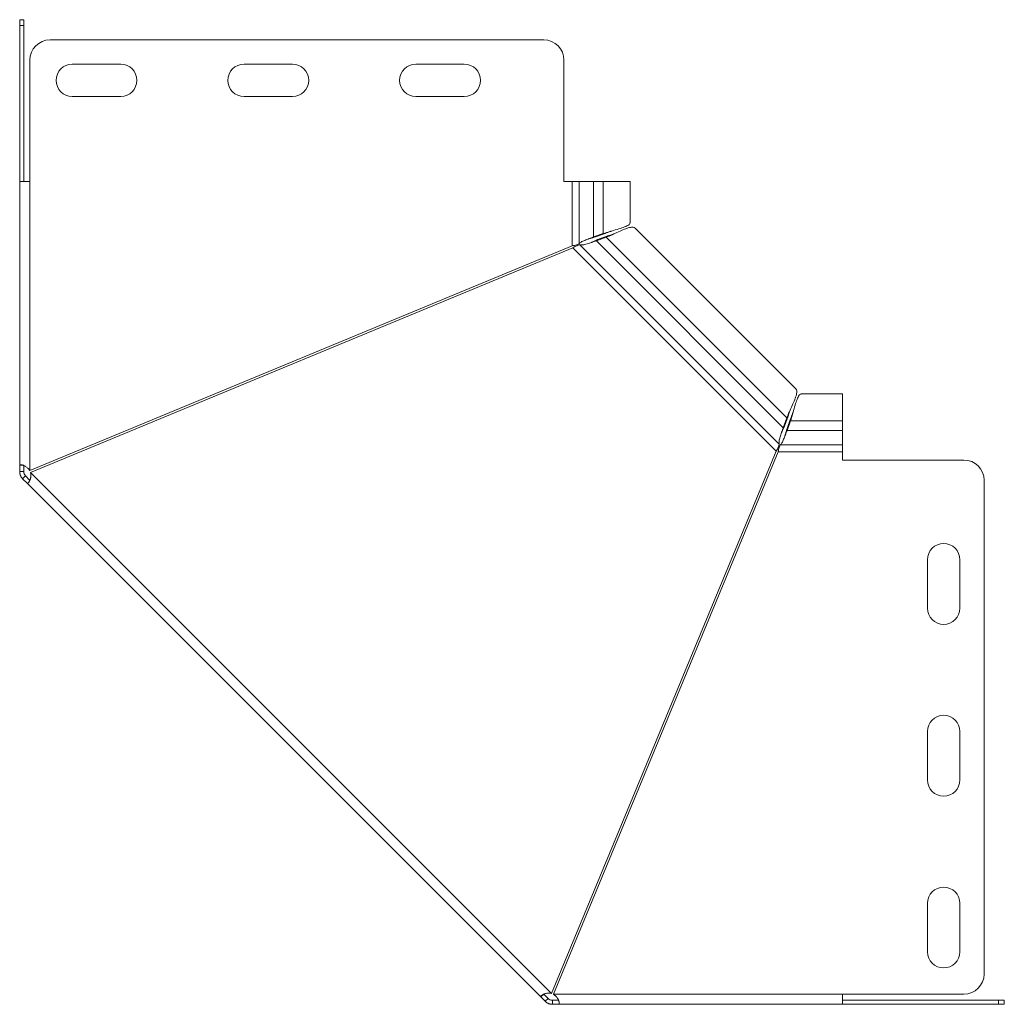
# Model space of a CAD drawing. Header units: millimetres. Extents: x -130 to 765, y -4760 to 292.
# Tile 8 of 13: x 185 to 429, y -1780 to -1536. Entities that reach past the tile are written whole.
import ezdxf

# ---------------------------------------------------------------- set-up
doc = ezdxf.new("R2010")
doc.units = ezdxf.units.MM

msp = doc.modelspace()

# ---------------------------------------------------------------- linework, layer by layer
at = {"color": 7, "linetype": 'Continuous', "lineweight": 15}
for p, q in [((185.49, -1535.94), (186.49, -1535.94)), ((185.49, -1537.4), (185.49, -1535.94)), ((186.49, -1535.94), (186.49, -1537.4)), ((185.49, -1537.4), (185.49, -1575.94)), ((186.49, -1537.4), (186.49, -1575.94)), ((315.14, -1540.94), (192.99, -1540.94)), ((187.99, -1545.94), (187.99, -1575.94)), ((320.14, -1575.94), (320.14, -1545.94)), ((210.49, -1546.94), (198.49, -1546.94)), ((252.99, -1546.94), (240.99, -1546.94)), ((295.49, -1546.94), (283.49, -1546.94)), ((198.49, -1554.94), (210.49, -1554.94)), ((240.99, -1554.94), (252.99, -1554.94)), ((283.49, -1554.94), (295.49, -1554.94)), ((185.49, -1646.18), (185.49, -1575.94)), ((187.99, -1575.94), (185.49, -1575.94)), ((322.14, -1575.94), (320.14, -1575.94)), ((323.87, -1575.94), (322.14, -1575.94)), ((327.46, -1575.94), (323.87, -1575.94)), ((327.46, -1575.94), (329.83, -1575.94)), ((336.49, -1575.94), (329.83, -1575.94)), ((336.49, -1586.22), (336.49, -1575.94)), ((377.52, -1627.26), (337.75, -1587.5)), ((327.46, -1589.68), (329.83, -1588.83)), ((327.46, -1589.68), (327.93, -1589.68)), ((327.93, -1589.68), (330.31, -1588.83)), ((330.62, -1589.77), (328.15, -1590.66)), ((328.15, -1590.66), (328.48, -1590.33)), ((330.96, -1589.44), (328.48, -1590.33)), ((329.83, -1588.83), (330.31, -1588.83)), ((330.96, -1589.44), (330.62, -1589.77)), ((322.14, -1591.9), (187.99, -1647.47)), ((188.18, -1647.93), (322.33, -1592.36)), ((326.92, -1591.05), (326.92, -1591.05)), ((389.08, -1628.53), (378.8, -1628.53)), ((389.08, -1635.18), (389.08, -1628.53)), ((376.34, -1631.96), (376.34, -1631.96)), ((374.36, -1636.87), (375.25, -1634.4)), ((374.69, -1636.53), (375.58, -1634.06)), ((375.25, -1634.4), (375.58, -1634.06)), ((374.36, -1636.87), (374.69, -1636.53)), ((376.19, -1634.71), (375.33, -1637.09)), ((376.19, -1635.18), (375.33, -1637.56)), ((376.19, -1634.71), (376.19, -1635.18)), ((389.08, -1637.56), (389.08, -1635.18)), ((373.96, -1638.1), (373.97, -1638.09)), ((374.88, -1638.7), (374.88, -1638.71)), ((375.33, -1637.56), (375.33, -1637.09)), ((389.08, -1641.15), (389.08, -1637.56)), ((389.08, -1642.88), (389.08, -1641.15)), ((372.66, -1642.69), (317.09, -1776.84)), ((317.55, -1777.03), (373.12, -1642.88)), ((389.08, -1644.88), (389.08, -1642.88)), ((186.49, -1646.18), (185.49, -1646.18)), ((185.49, -1647.74), (185.49, -1646.18)), ((186.49, -1647.74), (186.49, -1646.18)), ((419.08, -1644.88), (389.08, -1644.88)), ((186.49, -1647.74), (185.49, -1647.74)), ((186.93, -1648.8), (186.22, -1649.51)), ((188.03, -1649.9), (186.93, -1648.8)), ((187.32, -1650.61), (186.22, -1649.51)), ((187.32, -1650.61), (314.41, -1777.69)), ((424.08, -1772.03), (424.08, -1649.88)), ((410.08, -1669.53), (410.08, -1681.53)), ((418.08, -1681.53), (418.08, -1669.53)), ((410.08, -1712.03), (410.08, -1724.03)), ((418.08, -1724.03), (418.08, -1712.03)), ((410.08, -1754.53), (410.08, -1766.53)), ((418.08, -1766.53), (418.08, -1754.53)), ((315.12, -1776.99), (314.41, -1777.69)), ((315.51, -1778.79), (314.41, -1777.69)), ((316.22, -1778.09), (315.12, -1776.99)), ((316.22, -1778.09), (315.51, -1778.79)), ((389.08, -1779.53), (389.08, -1777.03)), ((389.08, -1777.03), (419.08, -1777.03)), ((317.28, -1778.53), (317.28, -1779.53)), ((318.84, -1778.53), (317.28, -1778.53)), ((318.84, -1779.53), (317.28, -1779.53)), ((389.08, -1779.53), (318.84, -1779.53)), ((389.08, -1778.53), (427.62, -1778.53)), ((389.08, -1779.53), (427.62, -1779.53)), ((427.62, -1778.53), (429.08, -1778.53)), ((429.08, -1779.53), (427.62, -1779.53)), ((429.08, -1778.53), (429.08, -1779.53))]:
    msp.add_line(p, q, dxfattribs=at)
at = {"color": 7, "linetype": 'Continuous', "lineweight": 0}
for p, q in [((186.49, -1537.4), (185.49, -1537.4)), ((187.99, -1647.47), (187.99, -1575.94)), ((322.14, -1591.9), (322.14, -1575.94)), ((323.87, -1575.94), (323.87, -1591.37)), ((327.46, -1575.94), (327.46, -1589.68)), ((329.83, -1575.94), (329.83, -1588.83)), ((375.25, -1634.4), (330.62, -1589.77)), ((372.66, -1642.69), (322.33, -1592.36)), ((373.39, -1640.97), (324.05, -1591.63)), ((374.36, -1636.87), (328.15, -1590.66)), ((389.08, -1635.18), (376.19, -1635.18)), ((389.08, -1637.56), (375.33, -1637.56)), ((389.08, -1641.15), (373.65, -1641.15)), ((389.08, -1642.88), (373.12, -1642.88)), ((317.09, -1776.84), (188.18, -1647.93)), ((389.08, -1777.03), (317.55, -1777.03)), ((427.62, -1779.53), (427.62, -1778.53))]:
    msp.add_line(p, q, dxfattribs=at)
at = {"color": 7, "linetype": 'Continuous', "lineweight": 15}
for centre, radius, start, end in [((192.99, -1545.94), 5, 90, 180), ((315.14, -1545.94), 5, 0, 90), ((198.49, -1550.94), 4, 90, 270), ((210.49, -1550.94), 4, 270, 90), ((240.99, -1550.94), 4, 90, 270), ((252.99, -1550.94), 4, 270, 90), ((283.49, -1550.94), 4, 90, 270), ((295.49, -1550.94), 4, 270, 90), ((419.08, -1649.88), 5, 0, 90), ((414.08, -1669.53), 4, 0, 180), ((414.08, -1681.53), 4, 180, 0), ((414.08, -1712.03), 4, 0, 180), ((414.08, -1724.03), 4, 180, 0), ((414.08, -1754.53), 4, 0, 180), ((414.08, -1766.53), 4, 180, 0), ((419.08, -1772.03), 5, 270, 0)]:
    msp.add_arc(centre, radius, start, end, dxfattribs=at)
for points, knots in [([(329.83, -1588.83), (330.39, -1588.67), (331.49, -1588.34), (333.31, -1587.84), (334.91, -1587.34), (336.02, -1586.84), (336.54, -1586.47), (336.44, -1586.26), (336.42, -1586.22)], [0, 0, 0, 0, 0.190333, 0.380667, 0.571, 0.761334, 0.951667, 1, 1, 1, 1]), ([(337.73, -1587.52), (337.59, -1587.42), (337.29, -1587.2), (336.37, -1587.34), (335.12, -1587.76), (333.65, -1588.4), (332.08, -1589.14), (331.11, -1589.56), (330.62, -1589.77)], [0, 0, 0, 0, 0.1467418, 0.3173935, 0.4880451, 0.6586967, 0.8293484, 1, 1, 1, 1]), ([(323.87, -1591.37), (323.92, -1591.3), (323.99, -1591.23), (324.17, -1591.09), (324.28, -1591.02), (324.53, -1590.88), (324.66, -1590.81), (324.97, -1590.67), (325.13, -1590.6), (325.47, -1590.46), (325.65, -1590.39), (326.02, -1590.25), (326.2, -1590.18), (326.57, -1590.04), (326.76, -1589.96), (327.12, -1589.82), (327.29, -1589.75), (327.46, -1589.68)], [0, 0, 0, 0, 0.125, 0.125, 0.25, 0.25, 0.375, 0.375, 0.5, 0.5, 0.625, 0.625, 0.75, 0.75, 0.875, 0.875, 1, 1, 1, 1]), ([(326.27, -1590.15), (326.4, -1590.12), (326.97, -1589.96), (327.51, -1589.81), (327.93, -1589.68)], [0, 0, 0, 0, 0.218513, 1, 1, 1, 1]), ([(328.48, -1590.33), (328.25, -1590.43), (327.79, -1590.63), (327.25, -1590.89), (326.96, -1591.03), (326.92, -1591.05)], [0, 0, 0, 0, 0.464304, 0.928607, 1, 1, 1, 1]), ([(330.31, -1588.83), (330.74, -1588.67), (331.25, -1588.47), (331.8, -1588.27), (331.89, -1588.24)], [0, 0, 0, 0, 0.835705, 1, 1, 1, 1]), ([(332.65, -1588.86), (332.5, -1588.92), (331.92, -1589.13), (331.37, -1589.3), (330.96, -1589.44)], [0, 0, 0, 0, 0.259877, 1, 1, 1, 1]), ([(322.14, -1591.9), (322.53, -1591.81), (322.91, -1591.72), (323.53, -1591.55), (323.76, -1591.46), (323.87, -1591.37)], [0, 0, 0, 0, 0.5, 0.5, 1, 1, 1, 1]), ([(324.05, -1591.63), (323.89, -1591.62), (323.64, -1591.71), (323.04, -1591.98), (322.69, -1592.17), (322.33, -1592.36)], [0, 0, 0, 0, 0.5, 0.5, 1, 1, 1, 1]), ([(328.15, -1590.66), (327.79, -1590.76), (327.4, -1590.89), (326.61, -1591.16), (326.22, -1591.29), (325.47, -1591.51), (325.12, -1591.6), (324.51, -1591.69), (324.25, -1591.69), (324.05, -1591.63)], [0, 0, 0, 0, 0.25, 0.25, 0.5, 0.5, 0.75, 0.75, 1, 1, 1, 1]), ([(375.25, -1634.4), (375.46, -1633.91), (375.88, -1632.94), (376.61, -1631.37), (377.26, -1629.9), (377.68, -1628.65), (377.81, -1627.72), (377.6, -1627.43), (377.5, -1627.29)], [0, 0, 0, 0, 0.170652, 0.341303, 0.511955, 0.682607, 0.853258, 1, 1, 1, 1]), ([(378.8, -1628.6), (378.75, -1628.58), (378.55, -1628.48), (378.17, -1629), (377.68, -1630.11), (377.18, -1631.71), (376.68, -1633.52), (376.35, -1634.63), (376.19, -1635.18)], [0, 0, 0, 0, 0.048333, 0.238666, 0.429, 0.619333, 0.809667, 1, 1, 1, 1]), ([(375.58, -1634.06), (375.71, -1633.65), (375.9, -1633.08), (376.12, -1632.48), (376.18, -1632.3)], [0, 0, 0, 0, 0.7141009, 1, 1, 1, 1]), ([(376.78, -1633.13), (376.75, -1633.22), (376.55, -1633.77), (376.35, -1634.28), (376.19, -1634.71)], [0, 0, 0, 0, 0.164295, 1, 1, 1, 1]), ([(373.39, -1640.97), (373.33, -1640.77), (373.33, -1640.51), (373.42, -1639.9), (373.5, -1639.55), (373.73, -1638.8), (373.86, -1638.41), (374.13, -1637.62), (374.25, -1637.23), (374.36, -1636.87)], [0, 0, 0, 0, 0.25, 0.25, 0.5, 0.5, 0.75, 0.75, 1, 1, 1, 1]), ([(373.97, -1638.09), (373.99, -1638.06), (374.13, -1637.77), (374.38, -1637.23), (374.59, -1636.77), (374.69, -1636.53)], [0, 0, 0, 0, 0.071393, 0.535696, 1, 1, 1, 1]), ([(375.33, -1637.56), (375.19, -1637.89), (375.05, -1638.26), (374.77, -1639), (374.63, -1639.37), (374.35, -1640.06), (374.21, -1640.37), (373.93, -1640.86), (373.79, -1641.04), (373.65, -1641.15)], [0, 0, 0, 0, 0.25, 0.25, 0.5, 0.5, 0.75, 0.75, 1, 1, 1, 1]), ([(375.33, -1637.09), (375.26, -1637.33), (375.12, -1637.8), (374.97, -1638.36), (374.89, -1638.66), (374.88, -1638.7)], [0, 0, 0, 0, 0.464284, 0.928569, 1, 1, 1, 1]), ([(372.66, -1642.69), (372.85, -1642.33), (373.04, -1641.97), (373.31, -1641.37), (373.39, -1641.13), (373.39, -1640.97)], [0, 0, 0, 0, 0.5, 0.5, 1, 1, 1, 1]), ([(373.65, -1641.15), (373.56, -1641.25), (373.47, -1641.48), (373.29, -1642.1), (373.21, -1642.49), (373.12, -1642.88)], [0, 0, 0, 0, 0.5, 0.5, 1, 1, 1, 1]), ([(185.49, -1646.18), (185.49, -1646.17), (185.49, -1646.15), (185.51, -1646.13), (185.53, -1646.11), (185.56, -1646.09), (185.6, -1646.08), (185.65, -1646.07), (185.7, -1646.06), (185.76, -1646.06), (185.82, -1646.06), (185.89, -1646.06), (185.96, -1646.07), (186.04, -1646.09), (186.12, -1646.1), (186.2, -1646.12), (186.28, -1646.15), (186.37, -1646.18), (186.46, -1646.21), (186.54, -1646.25), (186.69, -1646.31), (186.91, -1646.43), (187.19, -1646.62), (187.47, -1646.86), (187.74, -1647.14), (187.91, -1647.36), (187.99, -1647.47)], [0, 0, 0, 0, 0.03577, 0.070797, 0.105097, 0.138688, 0.171589, 0.203818, 0.235397, 0.266348, 0.296694, 0.326462, 0.355676, 0.384366, 0.41256, 0.440291, 0.467591, 0.494494, 0.521037, 0.547256, 0.573191, 0.65226, 0.733301, 0.817558, 0.906139, 1, 1, 1, 1]), ([(186.22, -1649.51), (186.19, -1649.47), (186.12, -1649.4), (186.02, -1649.28), (185.93, -1649.16), (185.85, -1649.04), (185.78, -1648.91), (185.72, -1648.78), (185.66, -1648.65), (185.62, -1648.52), (185.58, -1648.39), (185.54, -1648.26), (185.52, -1648.13), (185.5, -1648), (185.49, -1647.87), (185.49, -1647.78), (185.49, -1647.74)], [0, 0, 0, 0, 0.07817, 0.155117, 0.230882, 0.305507, 0.379038, 0.451522, 0.523007, 0.593545, 0.663189, 0.731994, 0.800017, 0.867318, 0.933958, 1, 1, 1, 1]), ([(186.93, -1648.8), (186.78, -1648.65), (186.67, -1648.47), (186.52, -1648.1), (186.49, -1647.92), (186.49, -1647.74)], [0, 0, 0, 0, 0.5, 0.5, 1, 1, 1, 1]), ([(188.18, -1647.93), (188.19, -1648.01), (188.21, -1648.15), (188.22, -1648.37), (188.24, -1648.56), (188.24, -1648.74), (188.24, -1648.9), (188.23, -1649.04), (188.21, -1649.2), (188.17, -1649.39), (188.11, -1649.6), (188.03, -1649.81), (187.94, -1650.01), (187.86, -1650.18), (187.78, -1650.33), (187.69, -1650.44), (187.61, -1650.53), (187.52, -1650.6), (187.45, -1650.64), (187.38, -1650.64), (187.34, -1650.62), (187.32, -1650.61)], [0, 0, 0, 0, 0.05265, 0.101184, 0.145636, 0.186056, 0.222507, 0.255076, 0.283883, 0.336802, 0.391745, 0.449097, 0.509192, 0.572325, 0.625044, 0.680128, 0.737871, 0.798525, 0.86231, 0.929415, 1, 1, 1, 1]), ([(314.41, -1777.69), (314.41, -1777.69), (314.39, -1777.67), (314.39, -1777.64), (314.39, -1777.61), (314.4, -1777.58), (314.41, -1777.54), (314.44, -1777.5), (314.47, -1777.46), (314.51, -1777.42), (314.56, -1777.38), (314.61, -1777.33), (314.67, -1777.29), (314.73, -1777.24), (314.8, -1777.2), (314.87, -1777.15), (314.95, -1777.11), (315.03, -1777.07), (315.11, -1777.03), (315.2, -1777), (315.36, -1776.94), (315.59, -1776.87), (315.93, -1776.8), (316.29, -1776.78), (316.69, -1776.78), (316.95, -1776.82), (317.09, -1776.84)], [0, 0, 0, 0, 0.03577, 0.070797, 0.105097, 0.138688, 0.171589, 0.203818, 0.235397, 0.266348, 0.296694, 0.326462, 0.355676, 0.384366, 0.41256, 0.440291, 0.467591, 0.494494, 0.521037, 0.547256, 0.573191, 0.65226, 0.733301, 0.817558, 0.906139, 1, 1, 1, 1]), ([(317.28, -1778.53), (317.06, -1778.53), (316.86, -1778.48), (316.5, -1778.32), (316.34, -1778.21), (316.22, -1778.09)], [0, 0, 0, 0, 0.5, 0.5, 1, 1, 1, 1]), ([(317.55, -1777.03), (317.61, -1777.08), (317.73, -1777.17), (317.89, -1777.31), (318.04, -1777.44), (318.17, -1777.56), (318.28, -1777.67), (318.37, -1777.78), (318.47, -1777.91), (318.57, -1778.07), (318.68, -1778.26), (318.77, -1778.46), (318.85, -1778.67), (318.91, -1778.85), (318.96, -1779.01), (318.98, -1779.15), (318.98, -1779.27), (318.97, -1779.38), (318.94, -1779.46), (318.9, -1779.52), (318.86, -1779.52), (318.84, -1779.53)], [0, 0, 0, 0, 0.05265, 0.101184, 0.145636, 0.186056, 0.222507, 0.255076, 0.283883, 0.336802, 0.391745, 0.449097, 0.509192, 0.572325, 0.625044, 0.680128, 0.737871, 0.798525, 0.86231, 0.929415, 1, 1, 1, 1]), ([(317.28, -1779.53), (317.23, -1779.53), (317.13, -1779.52), (316.98, -1779.51), (316.83, -1779.49), (316.69, -1779.46), (316.55, -1779.42), (316.41, -1779.37), (316.28, -1779.32), (316.15, -1779.26), (316.03, -1779.2), (315.92, -1779.12), (315.81, -1779.05), (315.7, -1778.97), (315.6, -1778.88), (315.54, -1778.82), (315.51, -1778.79)], [0, 0, 0, 0, 0.07817, 0.155117, 0.230881, 0.305507, 0.379038, 0.451521, 0.523007, 0.593545, 0.663188, 0.731993, 0.800017, 0.867318, 0.933958, 1, 1, 1, 1])]:
    msp.add_open_spline(points, degree=3, knots=knots, dxfattribs=at)

doc.saveas('drawing.dxf')
